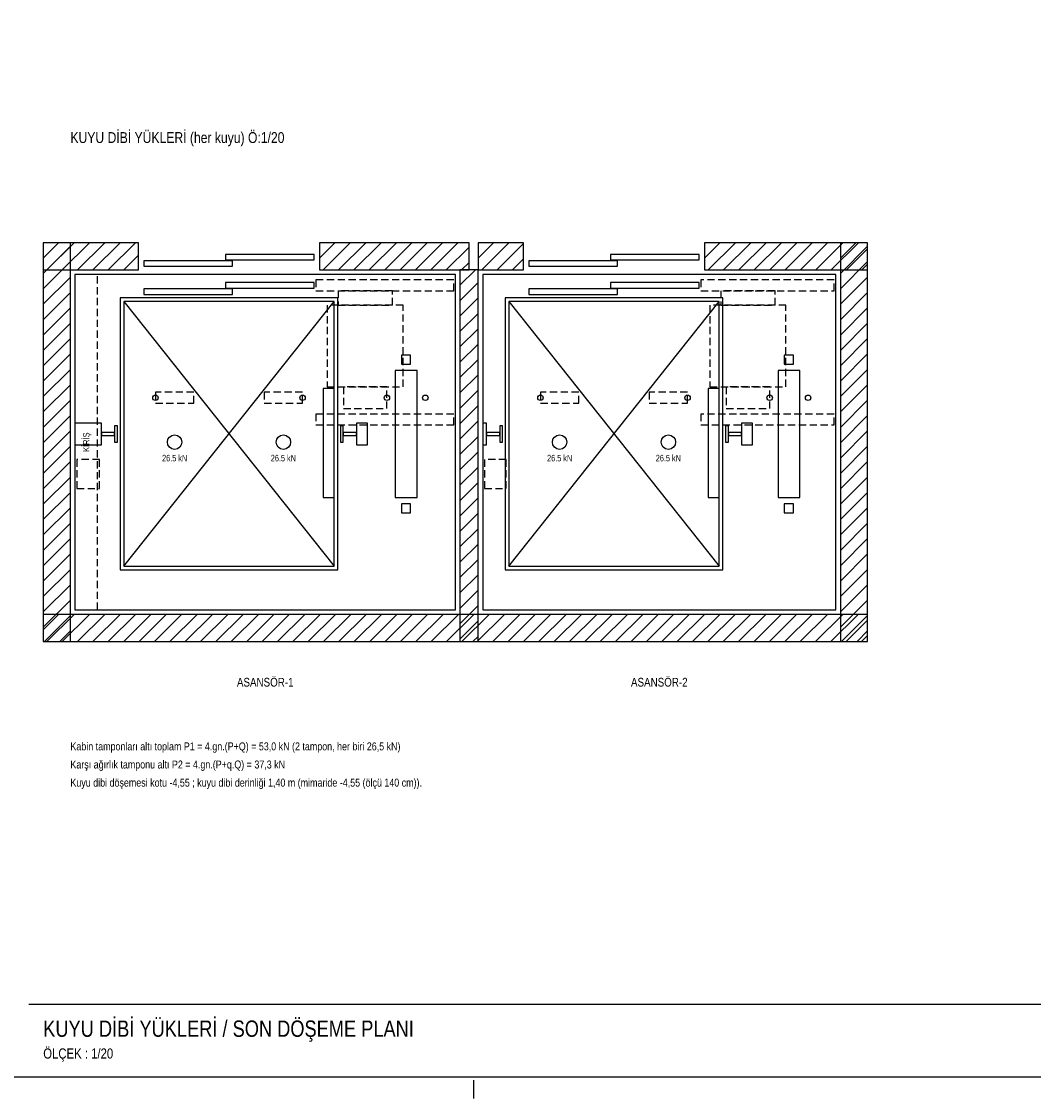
# Model space of a CAD drawing. Header units: centimetres. Extents: x 0 to 12476, y -30 to 2970.
# Tile 9 of 26: x 5176 to 6572, y -30 to 1455. Entities that reach past the tile are written whole.
import ezdxf
from ezdxf.enums import TextEntityAlignment as Align

# ---------------------------------------------------------------- set-up
doc = ezdxf.new("R2010")
doc.units = ezdxf.units.CM
doc.linetypes.add('CENTER', pattern=[40, 25, -5, 5, -5])
doc.linetypes.add('DASHED', pattern=[15, 10, -5])
for name, color, linetype in [('ASN-ANTET', 4, 'CONTINUOUS'), ('ASN-BASLIK', 5, 'CONTINUOUS'), ('ASN-CERCEVE', 7, 'CONTINUOUS'), ('ASN-DUVAR', 7, 'CONTINUOUS'), ('ASN-EKSEN', 8, 'CENTER'), ('ASN-HALAT', 6, 'CONTINUOUS'), ('ASN-KA', 30, 'CONTINUOUS'), ('ASN-KABIN', 5, 'CONTINUOUS'), ('ASN-KAPI', 3, 'CONTINUOUS'), ('ASN-KIRIS', 1, 'DASHED'), ('ASN-MOTOR-GIZLI', 6, 'DASHED'), ('ASN-RAY', 1, 'CONTINUOUS'), ('ASN-SIVA', 8, 'CONTINUOUS'), ('ASN-TARAMA', 8, 'CONTINUOUS'), ('ASN-YAZI', 4, 'CONTINUOUS'), ('ASN-YUK', 1, 'CONTINUOUS')]:
    doc.layers.add(name, color=color, linetype=linetype)
doc.styles.get("Standard").update_dxf_attribs({"font": 'arial.ttf', "width": 0.8})

msp = doc.modelspace()

# ---------------------------------------------------------------- linework, layer by layer
at = {"layer": 'ASN-ANTET'}
msp.add_line((5185.7, 100), (7938.2, 100), dxfattribs=at)
at = {"layer": 'ASN-CERCEVE'}
for points in [[(0, 0), (12475.8, 0), (12475.8, 2970), (0, 2970)], [(100, 0), (12450.8, 0), (12450.8, 2970), (100, 2970)]]:
    msp.add_lwpolyline(points, close=True, dxfattribs=at)
at = {"layer": 'ASN-DUVAR'}
for points in [[(5205.7, 600), (5243.2, 600), (5243.2, 1150), (5205.7, 1150)], [(5205.7, 1112.5), (5337, 1112.5), (5337, 1150), (5205.7, 1150)], [(5587, 1112.5), (5793.2, 1112.5), (5793.2, 1150), (5587, 1150)], [(5805.7, 1112.5), (5868.2, 1112.5), (5868.2, 1150), (5805.7, 1150)], [(6118.2, 1112.5), (6343.2, 1112.5), (6343.2, 1150), (6118.2, 1150)], [(6305.7, 600), (6343.2, 600), (6343.2, 1150), (6305.7, 1150)], [(5780.7, 600), (5805.7, 600), (5805.7, 1112.5), (5780.7, 1112.5)], [(5205.7, 600), (6343.2, 600), (6343.2, 637.5), (5205.7, 637.5)]]:
    msp.add_lwpolyline(points, close=True, dxfattribs=at)
at = {"layer": 'ASN-EKSEN'}
msp.add_line((5800, -30), (5800, -5), dxfattribs=at)
at = {"layer": 'ASN-HALAT'}
for centre in [(5360.5, 936.2), (5563.5, 936.2), (5679.9, 936.2), (5732.9, 936.2), (5891.7, 936.2), (6094.7, 936.2), (6208, 936.2), (6261, 936.2)]:
    msp.add_circle(centre, 3.75, dxfattribs=at)
at = {"layer": 'ASN-KA'}
for points in [[(5691.4, 798.8), (5721.4, 798.8), (5721.4, 973.8), (5691.4, 973.8)], [(6219.5, 798.8), (6249.5, 798.8), (6249.5, 973.8), (6219.5, 973.8)]]:
    msp.add_lwpolyline(points, close=True, dxfattribs=at)
at = {"layer": 'ASN-KABIN'}
for p, q in [((5317, 703.8), (5607, 1068.8)), ((5317, 1068.8), (5607, 703.8)), ((5848.2, 703.8), (6138.2, 1068.8)), ((5848.2, 1068.8), (6138.2, 703.8))]:
    msp.add_line(p, q, dxfattribs=at)
for points in [[(5312, 698.8), (5612, 698.8), (5612, 1073.8), (5312, 1073.8)], [(5843.2, 698.8), (6143.2, 698.8), (6143.2, 1073.8), (5843.2, 1073.8)], [(5317, 703.8), (5607, 703.8), (5607, 1068.8), (5317, 1068.8)], [(5848.2, 703.8), (6138.2, 703.8), (6138.2, 1068.8), (5848.2, 1068.8)], [(5592, 798.8), (5607, 798.8), (5607, 948.8), (5592, 948.8)], [(6123.2, 798.8), (6138.2, 798.8), (6138.2, 948.8), (6123.2, 948.8)]]:
    msp.add_lwpolyline(points, close=True, dxfattribs=at)
at = {"layer": 'ASN-KAPI'}
for points in [[(5457, 1126.2), (5579.5, 1126.2), (5579.5, 1133.8), (5457, 1133.8)], [(5988.2, 1126.2), (6110.7, 1126.2), (6110.7, 1133.8), (5988.2, 1133.8)], [(5344.5, 1117.5), (5467, 1117.5), (5467, 1125), (5344.5, 1125)], [(5875.7, 1117.5), (5998.2, 1117.5), (5998.2, 1125), (5875.7, 1125)], [(5344.5, 1078.8), (5467, 1078.8), (5467, 1086.2), (5344.5, 1086.2)], [(5457, 1087.5), (5579.5, 1087.5), (5579.5, 1095), (5457, 1095)], [(5875.7, 1078.8), (5998.2, 1078.8), (5998.2, 1086.2), (5875.7, 1086.2)], [(5988.2, 1087.5), (6110.7, 1087.5), (6110.7, 1095), (5988.2, 1095)]]:
    msp.add_lwpolyline(points, close=True, dxfattribs=at)
at = {"layer": 'ASN-KIRIS'}
msp.add_lwpolyline([(5249.5, 643.8), (5280.7, 643.8), (5280.7, 1106.2), (5249.5, 1106.2)], close=True, dxfattribs=at)
at = {"layer": 'ASN-MOTOR-GIZLI'}
for points in [[(5582, 1083.8), (5772, 1083.8), (5772, 1098.8), (5582, 1098.8)], [(6113.2, 1083.8), (6297, 1083.8), (6297, 1098.8), (6113.2, 1098.8)], [(5612.4, 1063.8), (5687.4, 1063.8), (5687.4, 1083.8), (5612.4, 1083.8)], [(6140.5, 1063.8), (6215.5, 1063.8), (6215.5, 1083.8), (6140.5, 1083.8)], [(5597.4, 951.2), (5702.4, 951.2), (5702.4, 1063.8), (5597.4, 1063.8)], [(6125.5, 951.2), (6230.5, 951.2), (6230.5, 1063.8), (6125.5, 1063.8)], [(5619.9, 921.2), (5679.9, 921.2), (5679.9, 951.2), (5619.9, 951.2)], [(6148, 921.2), (6208, 921.2), (6208, 951.2), (6148, 951.2)], [(5360.5, 928.8), (5413.5, 928.8), (5413.5, 943.8), (5360.5, 943.8)], [(5510.5, 928.8), (5563.5, 928.8), (5563.5, 943.8), (5510.5, 943.8)], [(5891.7, 928.8), (5944.7, 928.8), (5944.7, 943.8), (5891.7, 943.8)], [(6041.7, 928.8), (6094.7, 928.8), (6094.7, 943.8), (6041.7, 943.8)], [(5582, 898.8), (5772, 898.8), (5772, 913.8), (5582, 913.8)], [(6113.2, 898.8), (6297, 898.8), (6297, 913.8), (6113.2, 913.8)], [(5252, 811.2), (5283.5, 811.2), (5283.5, 851.2), (5252, 851.2)], [(5814.5, 811.2), (5844.5, 811.2), (5844.5, 851.2), (5814.5, 851.2)]]:
    msp.add_lwpolyline(points, close=True, dxfattribs=at)
at = {"layer": 'ASN-RAY'}
for points in [[(5700.1, 982.5), (5712.6, 982.5), (5712.6, 995), (5700.1, 995)], [(6228.2, 982.5), (6240.7, 982.5), (6240.7, 995), (6228.2, 995)], [(5249.5, 871.2), (5286, 871.2), (5286, 901.2), (5249.5, 901.2)], [(5304.2, 875.1), (5308.2, 875.1), (5308.2, 897.4), (5304.2, 897.4)], [(5615.7, 875.1), (5619.7, 875.1), (5619.7, 897.4), (5615.7, 897.4)], [(5638, 871.2), (5653, 871.2), (5653, 901.2), (5638, 901.2)], [(5812, 871.2), (5817.2, 871.2), (5817.2, 901.2), (5812, 901.2)], [(5835.5, 875.1), (5839.5, 875.1), (5839.5, 897.4), (5835.5, 897.4)], [(6147, 875.1), (6151, 875.1), (6151, 897.4), (6147, 897.4)], [(6169.2, 871.2), (6184.2, 871.2), (6184.2, 901.2), (6169.2, 901.2)], [(5286, 884.2), (5304.2, 884.2), (5304.2, 888.2), (5286, 888.2)], [(5619.7, 884.2), (5638, 884.2), (5638, 888.2), (5619.7, 888.2)], [(5817.2, 884.2), (5835.5, 884.2), (5835.5, 888.2), (5817.2, 888.2)], [(6151, 884.2), (6169.2, 884.2), (6169.2, 888.2), (6151, 888.2)], [(5700.1, 777.5), (5712.6, 777.5), (5712.6, 790), (5700.1, 790)], [(6228.2, 777.5), (6240.7, 777.5), (6240.7, 790), (6228.2, 790)]]:
    msp.add_lwpolyline(points, close=True, dxfattribs=at)
at = {"layer": 'ASN-SIVA'}
for points in [[(5249.5, 643.8), (5774.5, 643.8), (5774.5, 1106.2), (5249.5, 1106.2)], [(5812, 643.8), (6299.5, 643.8), (6299.5, 1106.2), (5812, 1106.2)]]:
    msp.add_lwpolyline(points, close=True, dxfattribs=at)
at = {"layer": 'ASN-TARAMA'}
for p, q in [((5205.7, 1128.8), (5226.9, 1150)), ((5205.7, 1128.8), (5226.9, 1150)), ((5205.7, 1107.6), (5243.2, 1145.1)), ((5210.7, 1112.5), (5248.2, 1150)), ((5231.9, 1112.5), (5269.4, 1150)), ((5253.1, 1112.5), (5290.6, 1150)), ((5274.3, 1112.5), (5311.8, 1150)), ((5295.5, 1112.5), (5333, 1150)), ((5587, 1128.8), (5608.2, 1150)), ((5591.9, 1112.5), (5629.4, 1150)), ((5613.1, 1112.5), (5650.6, 1150)), ((5634.3, 1112.5), (5671.8, 1150)), ((5655.5, 1112.5), (5693, 1150)), ((5676.8, 1112.5), (5714.3, 1150)), ((5698, 1112.5), (5735.5, 1150)), ((5719.2, 1112.5), (5756.7, 1150)), ((5740.4, 1112.5), (5777.9, 1150)), ((5761.6, 1112.5), (5793.2, 1144.1)), ((5805.7, 1128.8), (5826.9, 1150)), ((5810.7, 1112.5), (5848.2, 1150)), ((5831.9, 1112.5), (5868.2, 1148.9)), ((6118.2, 1128.8), (6139.4, 1150)), ((6123.2, 1112.5), (6160.7, 1150)), ((6144.4, 1112.5), (6181.9, 1150)), ((6165.6, 1112.5), (6203.1, 1150)), ((6186.8, 1112.5), (6224.3, 1150)), ((6208, 1112.5), (6245.5, 1150)), ((6229.2, 1112.5), (6266.7, 1150)), ((6250.4, 1112.5), (6287.9, 1150)), ((6271.6, 1112.5), (6309.1, 1150)), ((6292.9, 1112.5), (6330.4, 1150)), ((6305.7, 1128.8), (6326.9, 1150)), ((6305.7, 1107.6), (6343.2, 1145.1)), ((5316.7, 1112.5), (5337, 1132.8)), ((6314.1, 1112.5), (6343.2, 1141.7)), ((5205.7, 1086.4), (5243.2, 1123.9)), ((5782.8, 1112.5), (5793.2, 1122.9)), ((5853.1, 1112.5), (5868.2, 1127.6)), ((6305.7, 1086.4), (6343.2, 1123.9)), ((6335.3, 1112.5), (6343.2, 1120.4)), ((5205.7, 1065.1), (5243.2, 1102.6)), ((5780.7, 1091.3), (5801.9, 1112.5)), ((6305.7, 1065.1), (6343.2, 1102.6)), ((5780.7, 1070.1), (5805.7, 1095.1)), ((5205.7, 1043.9), (5243.2, 1081.4)), ((5780.7, 1048.9), (5805.7, 1073.9)), ((6305.7, 1043.9), (6343.2, 1081.4)), ((5205.7, 1022.7), (5243.2, 1060.2)), ((6305.7, 1022.7), (6343.2, 1060.2)), ((5780.7, 1027.6), (5805.7, 1052.6)), ((5205.7, 1001.5), (5243.2, 1039)), ((5780.7, 1006.4), (5805.7, 1031.4)), ((6305.7, 1001.5), (6343.2, 1039)), ((5205.7, 980.3), (5243.2, 1017.8)), ((5780.7, 985.2), (5805.7, 1010.2)), ((6305.7, 980.3), (6343.2, 1017.8)), ((5205.7, 959.1), (5243.2, 996.6)), ((6305.7, 959.1), (6343.2, 996.6)), ((5780.7, 964), (5805.7, 989)), ((5205.7, 937.9), (5243.2, 975.4)), ((5780.7, 942.8), (5805.7, 967.8)), ((6305.7, 937.9), (6343.2, 975.4)), ((5205.7, 916.7), (5243.2, 954.2)), ((6305.7, 916.7), (6343.2, 954.2)), ((5780.7, 921.6), (5805.7, 946.6)), ((5205.7, 895.4), (5243.2, 932.9)), ((5780.7, 900.4), (5805.7, 925.4)), ((6305.7, 895.4), (6343.2, 932.9)), ((5205.7, 874.2), (5243.2, 911.7)), ((6305.7, 874.2), (6343.2, 911.7)), ((5780.7, 879.2), (5805.7, 904.2)), ((5205.7, 853), (5243.2, 890.5)), ((5780.7, 857.9), (5805.7, 882.9)), ((6305.7, 853), (6343.2, 890.5)), ((5205.7, 831.8), (5243.2, 869.3)), ((5780.7, 836.7), (5805.7, 861.7)), ((6305.7, 831.8), (6343.2, 869.3)), ((5205.7, 810.6), (5243.2, 848.1)), ((6305.7, 810.6), (6343.2, 848.1)), ((5780.7, 815.5), (5805.7, 840.5)), ((5205.7, 789.4), (5243.2, 826.9)), ((5780.7, 794.3), (5805.7, 819.3)), ((6305.7, 789.4), (6343.2, 826.9)), ((5205.7, 768.2), (5243.2, 805.7)), ((6305.7, 768.2), (6343.2, 805.7)), ((5780.7, 773.1), (5805.7, 798.1)), ((5205.7, 747), (5243.2, 784.5)), ((5780.7, 751.9), (5805.7, 776.9)), ((6305.7, 747), (6343.2, 784.5)), ((5205.7, 725.7), (5243.2, 763.2)), ((6305.7, 725.7), (6343.2, 763.2)), ((5780.7, 730.7), (5805.7, 755.7)), ((5205.7, 704.5), (5243.2, 742)), ((5780.7, 709.5), (5805.7, 734.5)), ((6305.7, 704.5), (6343.2, 742)), ((5205.7, 683.3), (5243.2, 720.8)), ((5780.7, 688.2), (5805.7, 713.2)), ((6305.7, 683.3), (6343.2, 720.8)), ((5205.7, 662.1), (5243.2, 699.6)), ((6305.7, 662.1), (6343.2, 699.6)), ((5780.7, 667), (5805.7, 692)), ((5205.7, 640.9), (5243.2, 678.4)), ((5780.7, 645.8), (5805.7, 670.8)), ((6305.7, 640.9), (6343.2, 678.4)), ((5205.7, 619.7), (5243.2, 657.2)), ((6305.7, 619.7), (6343.2, 657.2)), ((5780.7, 624.6), (5805.7, 649.6)), ((5205.7, 616.3), (5226.9, 637.5)), ((5207.3, 600), (5243.2, 636)), ((5210.7, 600), (5248.2, 637.5)), ((5231.9, 600), (5269.4, 637.5)), ((5253.1, 600), (5290.6, 637.5)), ((5274.3, 600), (5311.8, 637.5)), ((5295.5, 600), (5333, 637.5)), ((5316.7, 600), (5354.2, 637.5)), ((5337.9, 600), (5375.4, 637.5)), ((5359.1, 600), (5396.6, 637.5)), ((5380.4, 600), (5417.9, 637.5)), ((5401.6, 600), (5439.1, 637.5)), ((5422.8, 600), (5460.3, 637.5)), ((5444, 600), (5481.5, 637.5)), ((5465.2, 600), (5502.7, 637.5)), ((5486.4, 600), (5523.9, 637.5)), ((5507.6, 600), (5545.1, 637.5)), ((5528.9, 600), (5566.4, 637.5)), ((5550.1, 600), (5587.6, 637.5)), ((5571.3, 600), (5608.8, 637.5)), ((5592.5, 600), (5630, 637.5)), ((5613.7, 600), (5651.2, 637.5)), ((5634.9, 600), (5672.4, 637.5)), ((5656.1, 600), (5693.6, 637.5)), ((5677.3, 600), (5714.8, 637.5)), ((5698.6, 600), (5736.1, 637.5)), ((5719.8, 600), (5757.3, 637.5)), ((5741, 600), (5778.5, 637.5)), ((5762.2, 600), (5799.7, 637.5)), ((5780.7, 603.4), (5805.7, 628.4)), ((5783.4, 600), (5820.9, 637.5)), ((5804.6, 600), (5842.1, 637.5)), ((5825.8, 600), (5863.3, 637.5)), ((5847, 600), (5884.5, 637.5)), ((5868.3, 600), (5905.8, 637.5)), ((5889.5, 600), (5927, 637.5)), ((5910.7, 600), (5948.2, 637.5)), ((5931.9, 600), (5969.4, 637.5)), ((5953.1, 600), (5990.6, 637.5)), ((5974.3, 600), (6011.8, 637.5)), ((5995.5, 600), (6033, 637.5)), ((6016.7, 600), (6054.2, 637.5)), ((6038, 600), (6075.5, 637.5)), ((6059.2, 600), (6096.7, 637.5)), ((6080.4, 600), (6117.9, 637.5)), ((6101.6, 600), (6139.1, 637.5)), ((6122.8, 600), (6160.3, 637.5)), ((6144, 600), (6181.5, 637.5)), ((6165.2, 600), (6202.7, 637.5)), ((6186.5, 600), (6224, 637.5)), ((6207.7, 600), (6245.2, 637.5)), ((6228.9, 600), (6266.4, 637.5)), ((6250.1, 600), (6287.6, 637.5)), ((6271.3, 600), (6308.8, 637.5)), ((6292.5, 600), (6330, 637.5)), ((6307.3, 600), (6343.2, 636)), ((6313.7, 600), (6343.2, 629.5)), ((5228.5, 600), (5243.2, 614.7)), ((6328.5, 600), (6343.2, 614.7)), ((5798.6, 600), (5805.7, 607.2)), ((6334.9, 600), (6343.2, 608.3))]:
    msp.add_line(p, q, dxfattribs=at)
at = {"layer": 'ASN-YUK'}
for centre in [(5387, 875), (5537, 875), (5918.2, 875), (6068.2, 875)]:
    msp.add_circle(centre, 10, dxfattribs=at)

# ---------------------------------------------------------------- texts
at = {"layer": 'ASN-ANTET', "width": 0.8}
msp.add_text('ÖLÇEK : 1/20', height=14, dxfattribs=at).set_placement((5205.7, 25))
at = {"layer": 'ASN-BASLIK', "width": 0.8}
for s, height, p in [('KUYU DİBİ YÜKLERİ (her kuyu) Ö:1/20', 15, (5243.2, 1287.5)), ('KUYU DİBİ YÜKLERİ / SON DÖŞEME PLANI', 22.5, (5205.7, 55))]:
    msp.add_text(s, height=height, dxfattribs=at).set_placement(p)
for s, p in [('ASANSÖR-1', (5512, 550)), ('ASANSÖR-2', (6055.7, 550))]:
    msp.add_text(s, height=12.1, dxfattribs=at).set_placement(p, align=Align.TOP_CENTER)
at = {"layer": 'ASN-KIRIS', "width": 0.8}
msp.add_text('KİRİŞ', height=8.8, rotation=90, dxfattribs=at).set_placement((5265.1, 875), align=Align.MIDDLE_CENTER)
at = {"layer": 'ASN-YAZI', "width": 0.8}
for s, p in [('Kabin tamponları altı toplam P1 = 4.gn.(P+Q) = 53,0 kN (2 tampon, her biri 26,5 kN)', (5243.2, 450)), ('Karşı ağırlık tamponu altı P2 = 4.gn.(P+q.Q) = 37,3 kN', (5243.2, 425)), ('Kuyu dibi döşemesi kotu -4,55 ; kuyu dibi derinliği 1,40 m (mimaride -4,55 (ölçü 140 cm)).', (5243.2, 400))]:
    msp.add_text(s, height=11, dxfattribs=at).set_placement(p)
at = {"layer": 'ASN-YUK', "width": 0.8}
for p in [(5387, 857.5), (5537, 857.5), (5918.2, 857.5), (6068.2, 857.5)]:
    msp.add_text('26.5 kN', height=9, dxfattribs=at).set_placement(p, align=Align.TOP_CENTER)

doc.saveas('drawing.dxf')
